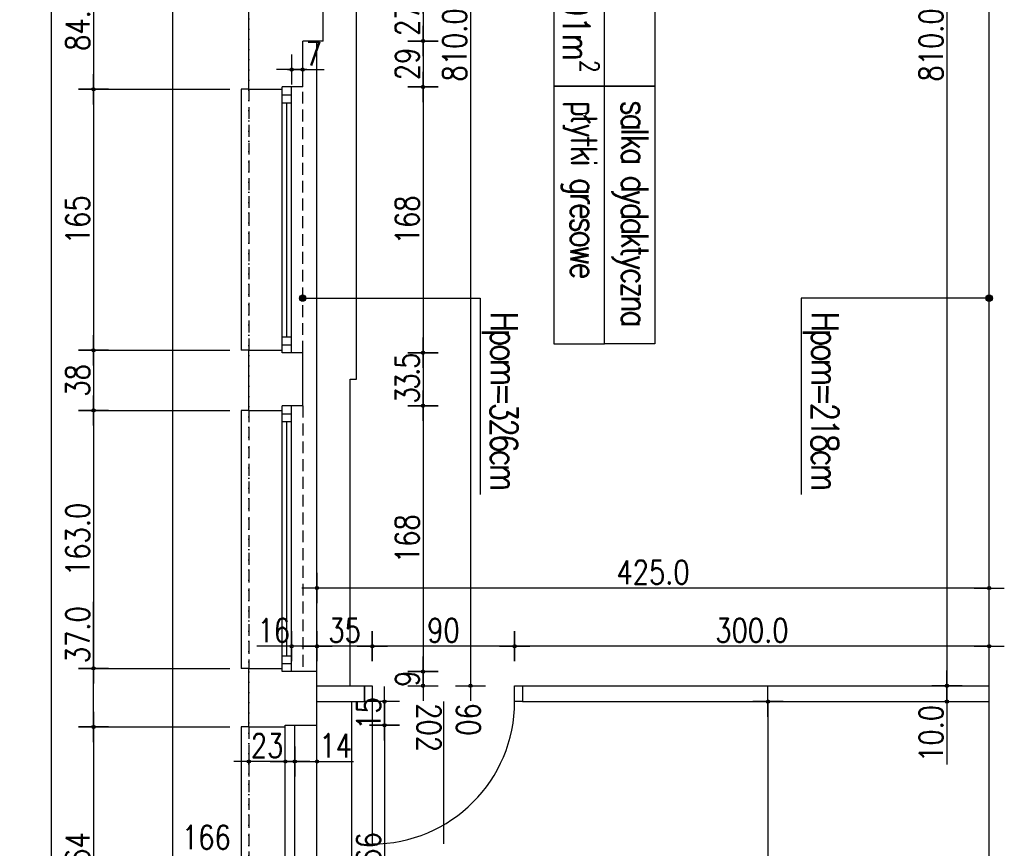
# Model space of a CAD drawing. Header units: millimetres. Extents: x 22865 to 60762, y -18816 to 15611.
# Tile 32 of 256: x 40391 to 41014, y -13472 to -12949. Entities that reach past the tile are written whole.
import ezdxf

# ---------------------------------------------------------------- set-up
doc = ezdxf.new("R2010")
doc.units = ezdxf.units.MM
doc.linetypes.add('DASHED2', pattern=[0.375, 0.25, -0.125])
doc.linetypes.add('DOT', pattern=[6.35, 0, -6.35])
for name, color, linetype in [('OPISY', 6, 'Continuous'), ('sciany murowane', 4, 'Continuous'), ('widokowa', 2, 'Continuous'), ('wyburzenia', 14, 'Continuous'), ('WYMIARY', 6, 'Continuous')]:
    doc.layers.add(name, color=color, linetype=linetype)
doc.styles.add('1-100', font='simplex.shx', dxfattribs={"width": 0.8, "height": 15})
doc.dimstyles.new('1-100', dxfattribs={"dimscale": 0.5, "dimtxt": 100, "dimasz": 1, "dimexe": 0.18, "dimexo": 0.0625, "dimgap": 5, "dimtad": 1, "dimdec": 1, "dimzin": 0, "dimdsep": 46, "dimtxsty": '1-100', "dimblk1": 'K', "dimblk2": 'K', "dimsah": 1, "dimcen": 0.09, "dimse1": 1, "dimse2": 1, "dimadec": 0, "dimazin": 0, "dimtfac": 1, "dimtdec": 1, "dimtofl": 0, "dimtmove": 0, "dimatfit": 3, "dimldrblk": 'K', "dimfxl": 0, "dimtolj": 1, "dimtzin": 0, "dimarcsym": 0})

# ---------------------------------------------------------------- blocks, each defined once
blk = doc.blocks.new('K')
for p, q in [((0, -19.1), (0, 19.1)), ((-19.1, 0), (19.1, 0))]:
    blk.add_line(p, q)
blk.add_circle((0, 0), 2.02)
blk = doc.blocks.new('*D2524')
at = {"layer": 'WYMIARY', "color": 0, "lineweight": -2}
blk.add_line((40646.27, -12962.65), (40646.27, -12990.65), dxfattribs=at)
at = {"layer": 'WYMIARY', "color": 0, "linetype": 'ByBlock', "lineweight": -2, "xscale": 0.5, "yscale": 0.5, "zscale": 0.5}
for p, rotation in [((40646.27, -12962.15), 90), ((40646.27, -12991.15), 270)]:
    blk.add_blockref('K', p, dxfattribs=dict(at, rotation=rotation))
at = {"layer": 'WYMIARY', "color": 0, "ltscale": 0.2, "insert": (40636.27, -12976.65), "char_height": 15, "attachment_point": 5, "rotation": 90, "style": '1-100'}
blk.add_mtext('\\A1;29', dxfattribs=at)
blk = doc.blocks.new('*D2525')
at = {"layer": 'WYMIARY', "color": 0, "lineweight": -2}
blk.add_line((40646.27, -12935.65), (40646.27, -12961.65), dxfattribs=at)
at = {"layer": 'WYMIARY', "color": 0, "linetype": 'ByBlock', "lineweight": -2, "xscale": 0.5, "yscale": 0.5, "zscale": 0.5}
for p, rotation in [((40646.27, -12935.15), 90), ((40646.27, -12962.15), 270)]:
    blk.add_blockref('K', p, dxfattribs=dict(at, rotation=rotation))
at = {"layer": 'WYMIARY', "color": 0, "ltscale": 0.2, "insert": (40636.27, -12948.65), "char_height": 15, "attachment_point": 5, "rotation": 90, "style": '1-100'}
blk.add_mtext('\\A1;27', dxfattribs=at)
blk = doc.blocks.new('*D2529')
at = {"layer": 'WYMIARY', "color": 0, "lineweight": -2, "ltscale": 0.2}
blk.add_line((40437.97, -12908.65), (40437.97, -12992.15), dxfattribs=at)
at = {"layer": 'WYMIARY', "color": 0, "linetype": 'ByBlock', "lineweight": -2, "xscale": 0.5, "yscale": 0.5, "zscale": 0.5}
for p, rotation in [((40437.97, -12908.15), 90), ((40437.97, -12992.65), 270)]:
    blk.add_blockref('K', p, dxfattribs=dict(at, rotation=rotation))
at = {"layer": 'WYMIARY', "color": 0, "ltscale": 0.2, "insert": (40427.97, -12950.4), "char_height": 15, "attachment_point": 5, "rotation": 90, "style": '1-100'}
blk.add_mtext('\\A1;84.5', dxfattribs=at)
blk = doc.blocks.new('*D2530')
at = {"layer": 'WYMIARY', "color": 0, "lineweight": -2}
blk.add_line((40646.27, -12991.65), (40646.27, -13158.69), dxfattribs=at)
at = {"layer": 'WYMIARY', "color": 0, "linetype": 'ByBlock', "lineweight": -2, "xscale": 0.5, "yscale": 0.5, "zscale": 0.5}
for p, rotation in [((40646.27, -12991.15), 90), ((40646.27, -13159.19), 270)]:
    blk.add_blockref('K', p, dxfattribs=dict(at, rotation=rotation))
at = {"layer": 'WYMIARY', "color": 0, "ltscale": 0.2, "insert": (40636.27, -13075.17), "char_height": 15, "attachment_point": 5, "rotation": 90, "style": '1-100'}
blk.add_mtext('\\A1;168', dxfattribs=at)
blk = doc.blocks.new('*D2531')
at = {"layer": 'WYMIARY', "color": 0, "lineweight": -2, "ltscale": 0.2}
blk.add_line((40646.27, -13159.69), (40646.27, -13192.19), dxfattribs=at)
at = {"layer": 'WYMIARY', "color": 0, "linetype": 'ByBlock', "lineweight": -2, "xscale": 0.5, "yscale": 0.5, "zscale": 0.5}
for p, rotation in [((40646.27, -13159.19), 90), ((40646.27, -13192.69), 270)]:
    blk.add_blockref('K', p, dxfattribs=dict(at, rotation=rotation))
at = {"layer": 'WYMIARY', "color": 0, "ltscale": 0.2, "insert": (40636.27, -13175.94), "char_height": 15, "attachment_point": 5, "rotation": 90, "style": '1-100'}
blk.add_mtext('\\A1;\\A1;{\\T0.85;33.5}', dxfattribs=at)
blk = doc.blocks.new('*D2532')
at = {"layer": 'WYMIARY', "color": 0, "lineweight": -2}
blk.add_line((40646.27, -13361.19), (40646.27, -13369.15), dxfattribs=at)
at = {"layer": 'WYMIARY', "color": 0, "linetype": 'ByBlock', "lineweight": -2, "xscale": 0.5, "yscale": 0.5, "zscale": 0.5}
for p, rotation in [((40646.27, -13360.69), 90), ((40646.27, -13369.65), 270)]:
    blk.add_blockref('K', p, dxfattribs=dict(at, rotation=rotation))
at = {"layer": 'WYMIARY', "color": 0, "ltscale": 0.2, "insert": (40636.27, -13365.17), "char_height": 15, "attachment_point": 5, "rotation": 90, "style": '1-100'}
blk.add_mtext('\\A1;9', dxfattribs=at)
blk = doc.blocks.new('*D2533')
at = {"layer": 'WYMIARY', "color": 0, "lineweight": -2}
blk.add_line((40646.27, -13193.19), (40646.27, -13360.19), dxfattribs=at)
at = {"layer": 'WYMIARY', "color": 0, "linetype": 'ByBlock', "lineweight": -2, "xscale": 0.5, "yscale": 0.5, "zscale": 0.5}
for p, rotation in [((40646.27, -13192.69), 90), ((40646.27, -13360.69), 270)]:
    blk.add_blockref('K', p, dxfattribs=dict(at, rotation=rotation))
at = {"layer": 'WYMIARY', "color": 0, "ltscale": 0.2, "insert": (40636.27, -13276.69), "char_height": 15, "attachment_point": 5, "rotation": 90, "style": '1-100'}
blk.add_mtext('\\A1;168', dxfattribs=at)
blk = doc.blocks.new('*D2544')
at = {"layer": 'WYMIARY', "color": 0, "lineweight": -2, "ltscale": 0.2}
blk.add_line((41003.69, -13307.9), (40579.69, -13307.9), dxfattribs=at)
at = {"layer": 'WYMIARY', "color": 0, "linetype": 'ByBlock', "lineweight": -2, "xscale": 0.5, "yscale": 0.5, "zscale": 0.5, "rotation": 180}
blk.add_blockref('K', (40579.19, -13307.9), dxfattribs=at)
at = {"layer": 'WYMIARY', "color": 0, "linetype": 'ByBlock', "lineweight": -2, "xscale": 0.5, "yscale": 0.5, "zscale": 0.5}
blk.add_blockref('K', (41004.19, -13307.9), dxfattribs=at)
at = {"layer": 'WYMIARY', "color": 0, "ltscale": 0.2, "insert": (40791.69, -13297.9), "char_height": 15, "attachment_point": 5, "style": '1-100'}
blk.add_mtext('\\A1;425.0', dxfattribs=at)
blk = doc.blocks.new('*D2545')
at = {"layer": 'WYMIARY', "color": 0, "lineweight": -2}
for p, q in [((40563.69, -12980.19), (40569.69, -12980.19)), ((40570.19, -12980.19), (40583.69, -12980.19))]:
    blk.add_line(p, q, dxfattribs=at)
at = {"layer": 'WYMIARY', "color": 0, "linetype": 'ByBlock', "lineweight": -2, "xscale": 0.5, "yscale": 0.5, "zscale": 0.5, "rotation": 180}
blk.add_blockref('K', (40563.19, -12980.19), dxfattribs=at)
at = {"layer": 'WYMIARY', "color": 0, "linetype": 'ByBlock', "lineweight": -2, "xscale": 0.5, "yscale": 0.5, "zscale": 0.5}
blk.add_blockref('K', (40570.19, -12980.19), dxfattribs=at)
at = {"layer": 'WYMIARY', "color": 0, "ltscale": 0.2, "insert": (40577.19, -12970.19), "char_height": 15, "attachment_point": 5, "style": '1-100'}
blk.add_mtext('\\A1;7', dxfattribs=at)
blk = doc.blocks.new('*D2546')
at = {"layer": 'WYMIARY', "color": 0, "lineweight": -2}
blk.add_line((40558.69, -13417.5), (40536.69, -13417.5), dxfattribs=at)
at = {"layer": 'WYMIARY', "color": 0, "linetype": 'ByBlock', "lineweight": -2, "xscale": 0.5, "yscale": 0.5, "zscale": 0.5, "rotation": 180}
blk.add_blockref('K', (40536.19, -13417.5), dxfattribs=at)
at = {"layer": 'WYMIARY', "color": 0, "linetype": 'ByBlock', "lineweight": -2, "xscale": 0.5, "yscale": 0.5, "zscale": 0.5}
blk.add_blockref('K', (40559.19, -13417.5), dxfattribs=at)
at = {"layer": 'WYMIARY', "color": 0, "ltscale": 0.2, "insert": (40547.69, -13407.5), "char_height": 15, "attachment_point": 5, "style": '1-100'}
blk.add_mtext('\\A1;23', dxfattribs=at)
blk = doc.blocks.new('*D2549')
at = {"layer": 'WYMIARY', "color": 0, "lineweight": -2, "ltscale": 0.2}
blk.add_line((41003.69, -13344.66), (40704.69, -13344.66), dxfattribs=at)
at = {"layer": 'WYMIARY', "color": 0, "linetype": 'ByBlock', "lineweight": -2, "xscale": 0.5, "yscale": 0.5, "zscale": 0.5, "rotation": 180}
blk.add_blockref('K', (40704.19, -13344.66), dxfattribs=at)
at = {"layer": 'WYMIARY', "color": 0, "linetype": 'ByBlock', "lineweight": -2, "xscale": 0.5, "yscale": 0.5, "zscale": 0.5}
blk.add_blockref('K', (41004.19, -13344.66), dxfattribs=at)
at = {"layer": 'WYMIARY', "color": 0, "ltscale": 0.2, "insert": (40854.19, -13334.66), "char_height": 15, "attachment_point": 5, "style": '1-100'}
blk.add_mtext('\\A1;300.0', dxfattribs=at)
blk = doc.blocks.new('*D2550')
at = {"layer": 'WYMIARY', "color": 0, "lineweight": -2}
blk.add_line((40703.69, -13344.66), (40614.69, -13344.66), dxfattribs=at)
at = {"layer": 'WYMIARY', "color": 0, "linetype": 'ByBlock', "lineweight": -2, "xscale": 0.5, "yscale": 0.5, "zscale": 0.5, "rotation": 180}
blk.add_blockref('K', (40614.19, -13344.66), dxfattribs=at)
at = {"layer": 'WYMIARY', "color": 0, "linetype": 'ByBlock', "lineweight": -2, "xscale": 0.5, "yscale": 0.5, "zscale": 0.5}
blk.add_blockref('K', (40704.19, -13344.66), dxfattribs=at)
at = {"layer": 'WYMIARY', "color": 0, "ltscale": 0.2, "insert": (40659.19, -13334.66), "char_height": 15, "attachment_point": 5, "style": '1-100'}
blk.add_mtext('\\A1;90', dxfattribs=at)
blk = doc.blocks.new('*D2551')
at = {"layer": 'WYMIARY', "color": 0, "lineweight": -2}
blk.add_line((40613.69, -13344.66), (40579.69, -13344.66), dxfattribs=at)
at = {"layer": 'WYMIARY', "color": 0, "linetype": 'ByBlock', "lineweight": -2, "xscale": 0.5, "yscale": 0.5, "zscale": 0.5, "rotation": 180}
blk.add_blockref('K', (40579.19, -13344.66), dxfattribs=at)
at = {"layer": 'WYMIARY', "color": 0, "linetype": 'ByBlock', "lineweight": -2, "xscale": 0.5, "yscale": 0.5, "zscale": 0.5}
blk.add_blockref('K', (40614.19, -13344.66), dxfattribs=at)
at = {"layer": 'WYMIARY', "color": 0, "ltscale": 0.2, "insert": (40596.69, -13334.66), "char_height": 15, "attachment_point": 5, "style": '1-100'}
blk.add_mtext('\\A1;35', dxfattribs=at)
blk = doc.blocks.new('*D2552')
at = {"layer": 'WYMIARY', "color": 0, "lineweight": -2}
for p, q in [((40563.19, -13344.66), (40541.12, -13344.66)), ((40578.69, -13344.66), (40563.69, -13344.66))]:
    blk.add_line(p, q, dxfattribs=at)
at = {"layer": 'WYMIARY', "color": 0, "linetype": 'ByBlock', "lineweight": -2, "xscale": 0.5, "yscale": 0.5, "zscale": 0.5, "rotation": 180}
blk.add_blockref('K', (40563.19, -13344.66), dxfattribs=at)
at = {"layer": 'WYMIARY', "color": 0, "linetype": 'ByBlock', "lineweight": -2, "xscale": 0.5, "yscale": 0.5, "zscale": 0.5}
blk.add_blockref('K', (40579.19, -13344.66), dxfattribs=at)
at = {"layer": 'WYMIARY', "color": 0, "ltscale": 0.2, "insert": (40551.9, -13334.66), "char_height": 15, "attachment_point": 5, "style": '1-100'}
blk.add_mtext('\\A1;16', dxfattribs=at)
blk = doc.blocks.new('*D2553')
at = {"layer": 'WYMIARY', "color": 0, "lineweight": -2}
blk.add_line((40437.97, -12993.15), (40437.97, -13157.15), dxfattribs=at)
at = {"layer": 'WYMIARY', "color": 0, "linetype": 'ByBlock', "lineweight": -2, "xscale": 0.5, "yscale": 0.5, "zscale": 0.5}
for p, rotation in [((40437.97, -12992.65), 90), ((40437.97, -13157.65), 270)]:
    blk.add_blockref('K', p, dxfattribs=dict(at, rotation=rotation))
at = {"layer": 'WYMIARY', "color": 0, "ltscale": 0.2, "insert": (40427.97, -13075.15), "char_height": 15, "attachment_point": 5, "rotation": 90, "style": '1-100'}
blk.add_mtext('\\A1;165', dxfattribs=at)
blk = doc.blocks.new('*D2554')
at = {"layer": 'WYMIARY', "color": 0, "lineweight": -2}
blk.add_line((40437.97, -13158.15), (40437.97, -13195.15), dxfattribs=at)
at = {"layer": 'WYMIARY', "color": 0, "linetype": 'ByBlock', "lineweight": -2, "xscale": 0.5, "yscale": 0.5, "zscale": 0.5}
for p, rotation in [((40437.97, -13157.65), 90), ((40437.97, -13195.65), 270)]:
    blk.add_blockref('K', p, dxfattribs=dict(at, rotation=rotation))
at = {"layer": 'WYMIARY', "color": 0, "ltscale": 0.2, "insert": (40427.97, -13176.65), "char_height": 15, "attachment_point": 5, "rotation": 90, "style": '1-100'}
blk.add_mtext('\\A1;38', dxfattribs=at)
blk = doc.blocks.new('*D2555')
at = {"layer": 'WYMIARY', "color": 0, "lineweight": -2, "ltscale": 0.2}
blk.add_line((40676.27, -12560.15), (40676.27, -13369.15), dxfattribs=at)
at = {"layer": 'WYMIARY', "color": 0, "linetype": 'ByBlock', "lineweight": -2, "xscale": 0.5, "yscale": 0.5, "zscale": 0.5}
for p, rotation in [((40676.27, -12559.65), 90), ((40676.27, -13369.65), 270)]:
    blk.add_blockref('K', p, dxfattribs=dict(at, rotation=rotation))
at = {"layer": 'WYMIARY', "color": 0, "ltscale": 0.2, "insert": (40666.27, -12964.65), "char_height": 15, "attachment_point": 5, "rotation": 90, "style": '1-100'}
blk.add_mtext('\\A1;810.0', dxfattribs=at)
blk = doc.blocks.new('*D2558')
at = {"layer": 'WYMIARY', "color": 0, "lineweight": -2, "ltscale": 0.2}
blk.add_line((40977.47, -12560.15), (40977.47, -13369.15), dxfattribs=at)
at = {"layer": 'WYMIARY', "color": 0, "linetype": 'ByBlock', "lineweight": -2, "xscale": 0.5, "yscale": 0.5, "zscale": 0.5}
for p, rotation in [((40977.47, -12559.65), 90), ((40977.47, -13369.65), 270)]:
    blk.add_blockref('K', p, dxfattribs=dict(at, rotation=rotation))
at = {"layer": 'WYMIARY', "color": 0, "ltscale": 0.2, "insert": (40967.47, -12964.65), "char_height": 15, "attachment_point": 5, "rotation": 90, "style": '1-100'}
blk.add_mtext('\\A1;810.0', dxfattribs=at)
blk = doc.blocks.new('*D2559')
at = {"layer": 'WYMIARY', "color": 0, "lineweight": -2, "ltscale": 0.2}
for p, q in [((40977.47, -13370.15), (40977.47, -13379.15)), ((40977.47, -13379.65), (40977.47, -13419.43))]:
    blk.add_line(p, q, dxfattribs=at)
at = {"layer": 'WYMIARY', "color": 0, "linetype": 'ByBlock', "lineweight": -2, "xscale": 0.5, "yscale": 0.5, "zscale": 0.5}
for p, rotation in [((40977.47, -13369.65), 90), ((40977.47, -13379.65), 270)]:
    blk.add_blockref('K', p, dxfattribs=dict(at, rotation=rotation))
at = {"layer": 'WYMIARY', "color": 0, "ltscale": 0.2, "insert": (40967.47, -13399.79), "char_height": 15, "attachment_point": 5, "rotation": 90, "style": '1-100'}
blk.add_mtext('\\A1;10.0', dxfattribs=at)
blk = doc.blocks.new('*D2560')
at = {"layer": 'WYMIARY', "color": 0, "lineweight": -2, "ltscale": 0.2}
blk.add_line((40864.33, -13380.15), (40864.33, -13954.65), dxfattribs=at)
at = {"layer": 'WYMIARY', "color": 0, "linetype": 'ByBlock', "lineweight": -2, "xscale": 0.5, "yscale": 0.5, "zscale": 0.5}
for p, rotation in [((40864.33, -13379.65), 90), ((40864.33, -13955.15), 270)]:
    blk.add_blockref('K', p, dxfattribs=dict(at, rotation=rotation))
at = {"layer": 'WYMIARY', "color": 0, "ltscale": 0.2, "insert": (40854.33, -13667.4), "char_height": 15, "attachment_point": 5, "rotation": 90, "style": '1-100'}
blk.add_mtext('\\A1;575.5', dxfattribs=at)
blk = doc.blocks.new('*D2561')
at = {"layer": 'WYMIARY', "color": 0, "lineweight": -2}
blk.add_line((40621.89, -13380.15), (40621.89, -13394.15), dxfattribs=at)
at = {"layer": 'WYMIARY', "color": 0, "linetype": 'ByBlock', "lineweight": -2, "xscale": 0.5, "yscale": 0.5, "zscale": 0.5}
for p, rotation in [((40621.89, -13379.65), 90), ((40621.89, -13394.65), 270)]:
    blk.add_blockref('K', p, dxfattribs=dict(at, rotation=rotation))
at = {"layer": 'WYMIARY', "color": 0, "ltscale": 0.2, "insert": (40611.89, -13387.15), "char_height": 15, "attachment_point": 5, "rotation": 90, "style": '1-100'}
blk.add_mtext('\\A1;15', dxfattribs=at)
blk = doc.blocks.new('*D2562')
at = {"layer": 'WYMIARY', "color": 0, "lineweight": -2}
blk.add_line((40621.89, -13395.15), (40621.89, -13560.15), dxfattribs=at)
at = {"layer": 'WYMIARY', "color": 0, "linetype": 'ByBlock', "lineweight": -2, "xscale": 0.5, "yscale": 0.5, "zscale": 0.5}
for p, rotation in [((40621.89, -13394.65), 90), ((40621.89, -13560.65), 270)]:
    blk.add_blockref('K', p, dxfattribs=dict(at, rotation=rotation))
at = {"layer": 'WYMIARY', "color": 0, "ltscale": 0.2, "insert": (40611.89, -13477.65), "char_height": 15, "attachment_point": 5, "rotation": 90, "style": '1-100'}
blk.add_mtext('\\A1;166', dxfattribs=at)
blk = doc.blocks.new('*D2567')
at = {"layer": 'WYMIARY', "color": 0, "lineweight": -2}
blk.add_line((40437.97, -13396.15), (40437.97, -13559.15), dxfattribs=at)
at = {"layer": 'WYMIARY', "color": 0, "linetype": 'ByBlock', "lineweight": -2, "xscale": 0.5, "yscale": 0.5, "zscale": 0.5}
for p, rotation in [((40437.97, -13395.65), 90), ((40437.97, -13559.65), 270)]:
    blk.add_blockref('K', p, dxfattribs=dict(at, rotation=rotation))
at = {"layer": 'WYMIARY', "color": 0, "ltscale": 0.2, "insert": (40427.97, -13477.65), "char_height": 15, "attachment_point": 5, "rotation": 90, "style": '1-100'}
blk.add_mtext('\\A1;164', dxfattribs=at)
blk = doc.blocks.new('*D2568')
at = {"layer": 'WYMIARY', "color": 0, "lineweight": -2, "ltscale": 0.2}
blk.add_line((40437.97, -13196.15), (40437.97, -13358.15), dxfattribs=at)
at = {"layer": 'WYMIARY', "color": 0, "linetype": 'ByBlock', "lineweight": -2, "xscale": 0.5, "yscale": 0.5, "zscale": 0.5}
for p, rotation in [((40437.97, -13195.65), 90), ((40437.97, -13358.65), 270)]:
    blk.add_blockref('K', p, dxfattribs=dict(at, rotation=rotation))
at = {"layer": 'WYMIARY', "color": 0, "ltscale": 0.2, "insert": (40427.97, -13277.15), "char_height": 15, "attachment_point": 5, "rotation": 90, "style": '1-100'}
blk.add_mtext('\\A1;163.0', dxfattribs=at)
blk = doc.blocks.new('*D2569')
at = {"layer": 'WYMIARY', "color": 0, "lineweight": -2, "ltscale": 0.2}
for p, q in [((40437.97, -13358.65), (40437.97, -13316.58)), ((40437.97, -13395.15), (40437.97, -13359.15))]:
    blk.add_line(p, q, dxfattribs=at)
at = {"layer": 'WYMIARY', "color": 0, "linetype": 'ByBlock', "lineweight": -2, "xscale": 0.5, "yscale": 0.5, "zscale": 0.5}
for p, rotation in [((40437.97, -13358.65), 90), ((40437.97, -13395.65), 270)]:
    blk.add_blockref('K', p, dxfattribs=dict(at, rotation=rotation))
at = {"layer": 'WYMIARY', "color": 0, "ltscale": 0.2, "insert": (40427.97, -13337.37), "char_height": 15, "attachment_point": 5, "rotation": 90, "style": '1-100'}
blk.add_mtext('\\A1;37.0', dxfattribs=at)
blk = doc.blocks.new('*D2575')
at = {"layer": 'WYMIARY', "color": 0, "lineweight": -2}
for p, q in [((40565.69, -13417.5), (40578.69, -13417.5)), ((40579.19, -13417.5), (40602.4, -13417.5))]:
    blk.add_line(p, q, dxfattribs=at)
at = {"layer": 'WYMIARY', "color": 0, "linetype": 'ByBlock', "lineweight": -2, "xscale": 0.5, "yscale": 0.5, "zscale": 0.5, "rotation": 180}
blk.add_blockref('K', (40565.19, -13417.5), dxfattribs=at)
at = {"layer": 'WYMIARY', "color": 0, "linetype": 'ByBlock', "lineweight": -2, "xscale": 0.5, "yscale": 0.5, "zscale": 0.5}
blk.add_blockref('K', (40579.19, -13417.5), dxfattribs=at)
at = {"layer": 'WYMIARY', "color": 0, "ltscale": 0.2, "insert": (40591.05, -13407.5), "char_height": 15, "attachment_point": 5, "style": '1-100'}
blk.add_mtext('\\A1;14', dxfattribs=at)
blk = doc.blocks.new('*D2627')
at = {"layer": 'WYMIARY', "color": 0, "lineweight": -2, "ltscale": 0.2}
blk.add_line((40411.12, -10993.15), (40411.12, -14001.65), dxfattribs=at)
at = {"layer": 'WYMIARY', "color": 0, "linetype": 'ByBlock', "lineweight": -2, "xscale": 0.5, "yscale": 0.5, "zscale": 0.5}
for p, rotation in [((40411.12, -10992.65), 90), ((40411.12, -14002.15), 270)]:
    blk.add_blockref('K', p, dxfattribs=dict(at, rotation=rotation))
at = {"layer": 'WYMIARY', "color": 0, "ltscale": 0.2, "insert": (40401.12, -12497.4), "char_height": 15, "attachment_point": 5, "rotation": 90, "style": '1-100'}
blk.add_mtext('\\A1;3009.5', dxfattribs=at)

msp = doc.modelspace()

# ---------------------------------------------------------------- hatches: boundary and pattern name
at = {"layer": 'WYMIARY', "ltscale": 0.2, "transparency": 33554687}
h = msp.add_hatch(color=256, dxfattribs=at)
h.dxf.hatch_style = 1
h.paths.add_polyline_path([(40570.19, -13122.68, 0.414214), (40568.19, -13124.68), (40570.19, -13124.68)])
h = msp.add_hatch(color=256, dxfattribs=at)
h.dxf.hatch_style = 1
h.paths.add_polyline_path([(40568.19, -13124.68, 1), (40572.19, -13124.68)])
h = msp.add_hatch(color=256, dxfattribs=at)
h.dxf.hatch_style = 1
h.paths.add_polyline_path([(40572.19, -13124.68, 0.414214), (40570.19, -13122.68), (40570.19, -13124.68)])
h = msp.add_hatch(color=256, dxfattribs=at)
h.dxf.hatch_style = 1
h.paths.add_polyline_path([(41004.19, -13122.68, 0.414214), (41002.19, -13124.68), (41004.19, -13124.68)])
h = msp.add_hatch(color=256, dxfattribs=at)
h.dxf.hatch_style = 1
h.paths.add_polyline_path([(41002.19, -13124.68, 1), (41006.19, -13124.68)])
h = msp.add_hatch(color=256, dxfattribs=at)
h.dxf.hatch_style = 1
h.paths.add_polyline_path([(41006.19, -13124.68, 0.414214), (41004.19, -13122.68), (41004.19, -13124.68)])

# ---------------------------------------------------------------- linework, layer by layer
at = {"layer": 'OPISY'}
for points in [[(40760.97, -12990.76), (40760.97, -12902.13), (40729.04, -12902.13), (40729.04, -12990.76)], [(40792.91, -12902.13), (40792.91, -12990.76), (40760.97, -12990.76), (40760.97, -12902.13)], [(40760.97, -13153.6), (40760.97, -12990.76), (40729.04, -12990.76), (40729.04, -13153.6)], [(40792.91, -12990.76), (40792.91, -13153.6), (40760.97, -13153.6), (40760.97, -12990.76)], [(40760.97, -13153.6), (40760.97, -12990.76), (40792.91, -12990.76), (40792.91, -13153.6)]]:
    msp.add_lwpolyline(points, close=True, dxfattribs=at)
at = {"layer": 'sciany murowane', "ltscale": 20}
for p, q in [((41004.19, -13959.15), (41004.19, -12559.65)), ((40579.19, -13369.65), (40609.19, -13369.65)), ((40609.19, -13369.65), (40609.19, -13379.65)), ((40709.19, -13369.65), (41004.19, -13369.65)), ((40709.19, -13369.65), (40709.19, -13379.65)), ((40579.19, -13379.65), (40609.19, -13379.65)), ((40709.19, -13379.65), (41004.19, -13379.65)), ((40559.19, -13394.65), (40579.19, -13394.65))]:
    msp.add_line(p, q, dxfattribs=at)
at = {"layer": 'sciany murowane', "ltscale": 0.2}
for p, q in [((40536.19, -12992.65), (40536.19, -12908.15)), ((40583.19, -12962.15), (40583.19, -12935.15)), ((40570.19, -12991.15), (40570.19, -12962.15)), ((40583.19, -12962.15), (40570.19, -12962.15)), ((40536.19, -12992.65), (40557.19, -12992.65)), ((40570.19, -12991.15), (40557.19, -12991.15)), ((40536.19, -13195.65), (40536.19, -13157.65)), ((40536.19, -13157.65), (40557.19, -13157.65)), ((40570.19, -13159.19), (40557.19, -13159.19)), ((40570.19, -13192.69), (40570.19, -13159.19)), ((40536.19, -13195.65), (40557.19, -13195.65)), ((40570.19, -13192.69), (40557.19, -13192.69)), ((40536.19, -13395.65), (40536.19, -13358.65)), ((40536.19, -13358.65), (40557.19, -13358.65)), ((40579.19, -13360.69), (40557.19, -13360.69)), ((40579.19, -13394.65), (40579.19, -13360.69)), ((40536.19, -13395.65), (40559.19, -13395.65))]:
    msp.add_line(p, q, dxfattribs=at)
at = {"layer": 'sciany murowane', "color": 2, "ltscale": 0.2}
for p, q in [((40579.19, -13360.69), (40579.19, -12962.15)), ((40531.19, -12992.65), (40531.19, -13157.65)), ((40536.19, -12992.65), (40531.19, -12992.65)), ((40557.19, -13159.19), (40557.19, -12991.15)), ((40557.19, -12996.15), (40563.19, -12996.15)), ((40563.19, -13159.19), (40563.19, -12991.15)), ((40557.19, -13001.15), (40563.19, -13001.15)), ((40557.19, -13149.19), (40563.19, -13149.19)), ((40536.19, -13157.65), (40531.19, -13157.65)), ((40557.19, -13154.19), (40563.19, -13154.19)), ((40531.19, -13195.65), (40531.19, -13358.65)), ((40536.19, -13195.65), (40531.19, -13195.65)), ((40557.19, -13360.65), (40557.19, -13192.69)), ((40563.19, -13360.65), (40563.19, -13192.69)), ((40557.19, -13197.69), (40563.19, -13197.69)), ((40557.19, -13202.69), (40563.19, -13202.69)), ((40557.19, -13350.65), (40563.19, -13350.65)), ((40557.19, -13355.65), (40563.19, -13355.65)), ((40536.19, -13358.65), (40531.19, -13358.65)), ((40559.19, -13560.65), (40559.19, -13394.65)), ((40565.19, -13560.65), (40565.19, -13394.65)), ((40579.19, -13560.65), (40579.19, -13394.65)), ((40531.19, -13395.65), (40531.19, -13559.65)), ((40536.19, -13395.65), (40531.19, -13395.65))]:
    msp.add_line(p, q, dxfattribs=at)
at = {"layer": 'widokowa', "color": 1, "ltscale": 0.2}
for p, q in [((40604.19, -13175.94), (40604.19, -12769.15)), ((40600.19, -13369.65), (40600.19, -13175.94)), ((40600.19, -13175.94), (40604.19, -13175.94)), ((40601.19, -13650.31), (40601.19, -13379.65))]:
    msp.add_line(p, q, dxfattribs=at)
at = {"layer": 'widokowa', "color": 1, "linetype": 'DASHED2', "ltscale": 30}
for p, q in [((40536.19, -12992.65), (40536.19, -13157.65)), ((40570.19, -13159.19), (40570.19, -12991.15)), ((40536.19, -13195.65), (40536.19, -13358.65)), ((40570.19, -13192.69), (40570.19, -13360.73)), ((40536.19, -13395.65), (40536.19, -13559.65))]:
    msp.add_line(p, q, dxfattribs=at)
at = {"layer": 'widokowa', "ltscale": 0.2}
msp.add_line((40614.19, -13379.65), (40614.19, -13469.65), dxfattribs=at)
for points in [[(40614.19, -13369.65), (40614.19, -13379.65), (40609.19, -13379.65), (40609.19, -13369.65)], [(40709.19, -13369.65), (40709.19, -13379.65), (40704.19, -13379.65), (40704.19, -13369.65)]]:
    msp.add_lwpolyline(points, close=True, dxfattribs=at)
msp.add_arc((40614.19, -13379.65), 90, 270, 0, dxfattribs=at)
at = {"layer": 'wyburzenia', "linetype": 'DOT'}
msp.add_line((40536.19, -10980.86), (40536.19, -13983.21), dxfattribs=at)
at = {"layer": 'WYMIARY', "ltscale": 0.2}
for p, q in [((40487.97, -12826.65), (40487.97, -13812.95)), ((40447.53, -12992.65), (40524.2, -12992.65)), ((40560.19, -13149.19), (40560.19, -13001.15)), ((40570.19, -13124.68), (40682.39, -13124.68)), ((40682.39, -13124.68), (40682.39, -13248.72)), ((41004.19, -13124.68), (40885.32, -13124.68)), ((40885.32, -13124.68), (40885.32, -13248.72)), ((40447.53, -13157.65), (40524.2, -13157.65)), ((40447.53, -13195.65), (40524.2, -13195.65)), ((40560.19, -13350.65), (40560.19, -13202.69)), ((40447.21, -13358.65), (40524.2, -13358.65)), ((40517.57, -13358.65), (40523.88, -13358.65)), ((40659.19, -13379.65), (40659.19, -13469.65)), ((40447.21, -13395.65), (40524.2, -13395.65))]:
    msp.add_line(p, q, dxfattribs=at)
for centre in [(40570.19, -13124.68), (41004.19, -13124.68)]:
    msp.add_circle(centre, 2, dxfattribs=at)

# ---------------------------------------------------------------- texts
at = {"layer": 'OPISY', "color": 1, "insert": (40743.51, -12907.66), "char_height": 17, "width": 183.8811, "attachment_point": 4, "rotation": 270, "style": '1-100'}
msp.add_mtext('\\A1;{\\T0.95;\\Fsimplex8|c238;32,91m{\\H0.7x;\\S2^ ;}}', dxfattribs=at)
at = {"layer": 'OPISY', "char_height": 17, "width": 302.1591, "attachment_point": 4, "style": '1-100'}
for s, insert, rotation in [('{\\T0.8;\\Fsimplex8|c238;płytki gresowe}', (40745.26, -12999.88), 270), ('{\\T0.8;\\Fsimplex8|c238;salka dydaktyczna }', (40777.44, -12999.6), 270), ('{\\T0.8;\\Fsimplex8|c238;Hpom=326cm}', (40694.79, -13133.36), 269.88303), ('{\\T0.8;\\Fsimplex8|c238;Hpom=218cm}', (40897.71, -13133.36), 269.88303)]:
    msp.add_mtext(s, dxfattribs=dict(at, insert=insert, rotation=rotation))
at = {"layer": 'WYMIARY', "ltscale": 0.2, "insert": (40682.48, -13380.7), "char_height": 15, "width": 65.8053, "attachment_point": 1, "rotation": 270, "style": '1-100'}
msp.add_mtext('\\pxql;90\\P202', dxfattribs=at)
at = {"layer": 'WYMIARY', "ltscale": 0.2, "insert": (40493.84, -13457.97), "char_height": 15, "width": 63.8053, "attachment_point": 1, "style": '1-100'}
msp.add_mtext('166\\P132', dxfattribs=at)

# ---------------------------------------------------------------- dimensions: what is measured, and where the dimension line sits
at = {"layer": 'WYMIARY', "ltscale": 0.2}
for base, p1, p2, picture, middle in [((40411.12, -14002.15), (40428.42, -10992.65), (40428.42, -14002.15), '*D2627', (40401.12, -12497.4)), ((40676.27, -13369.65), (40666.71, -12559.65), (40704.19, -13369.65), '*D2555', (40666.27, -12964.65)), ((40437.97, -12992.65), (40452.55, -12908.15), (40452.13, -12992.65), '*D2529', (40427.97, -12950.4)), ((40437.97, -13358.65), (40464.94, -13195.65), (40464.94, -13358.65), '*D2568', (40427.97, -13277.15)), ((40437.97, -13358.65), (40433.87, -13395.65), (40433.87, -13358.65), '*D2569', (40427.97, -13337.37)), ((40977.47, -13379.65), (40945.62, -13369.65), (40945.62, -13379.65), '*D2559', (40967.47, -13399.79)), ((40864.33, -13955.15), (40753.13, -13379.65), (40753.13, -13955.15), '*D2560', (40854.33, -13667.4))]:
    dim = msp.add_linear_dim(base=base, p1=p1, p2=p2, angle=270, dimstyle='1-100', dxfattribs=at)
    dim.commit()
    dim.dimension.update_dxf_attribs({"geometry": picture, "text_midpoint": middle})
dim = msp.add_linear_dim(base=(40977.47, -13369.65), p1=(40964.74, -12559.65), p2=(40964.74, -13369.65), angle=270, dimstyle='1-100', override={"dimtxsty": '1-100', "dimldrblk": 'K'}, dxfattribs=at)
dim.commit()
dim.dimension.update_dxf_attribs({"geometry": '*D2558', "text_midpoint": (40967.47, -12964.65)})
at = {"layer": 'WYMIARY'}
for p1, p2, distance, picture, middle in [((40623.65, -12935.15), (40623.65, -12962.15), 22.62, '*D2525', (40636.27, -12948.65)), ((40614.09, -12962.15), (40614.09, -12991.15), 32.18, '*D2524', (40636.27, -12976.65))]:
    dim = msp.add_aligned_dim(p1=p1, p2=p2, distance=distance, dimstyle='1-100', override={"dimdec": 0, "dimtxsty": '1-100', "dimldrblk": 'K'}, dxfattribs=at)
    dim.commit()
    dim.dimension.update_dxf_attribs({"geometry": picture, "text_midpoint": middle})
for base, p1, p2, picture, middle in [((40570.19, -12980.19), (40563.19, -12991.15), (40570.19, -12991.15), '*D2545', (40577.19, -12970.19)), ((40563.19, -13344.66), (40579.19, -13351.8), (40563.19, -13351.8), '*D2552', (40551.9, -13334.66)), ((40579.19, -13344.66), (40614.19, -13354.22), (40579.19, -13354.22), '*D2551', (40596.69, -13334.66)), ((40614.19, -13344.66), (40704.19, -13335.11), (40614.19, -13335.11), '*D2550', (40659.19, -13334.66)), ((40579.19, -13417.5), (40565.19, -13394.65), (40579.19, -13394.65), '*D2575', (40591.05, -13407.5))]:
    dim = msp.add_linear_dim(base=base, p1=p1, p2=p2, dimstyle='1-100', override={"dimdec": 0, "dimtxsty": '1-100', "dimldrblk": 'K'}, dxfattribs=at)
    dim.commit()
    dim.dimension.update_dxf_attribs({"geometry": picture, "text_midpoint": middle})
for base, p1, p2, picture, middle in [((40437.97, -13157.65), (40485.86, -12992.65), (40485.86, -13157.65), '*D2553', (40427.97, -13075.15)), ((40646.27, -13159.19), (40614.09, -12991.15), (40614.09, -13159.19), '*D2530', (40636.27, -13075.17)), ((40437.97, -13195.65), (40461.8, -13157.65), (40461.8, -13195.65), '*D2554', (40427.97, -13176.65)), ((40646.27, -13360.69), (40625.19, -13192.69), (40625.19, -13360.69), '*D2533', (40636.27, -13276.69)), ((40437.97, -13559.65), (40436.45, -13395.65), (40436.45, -13559.65), '*D2567', (40427.97, -13477.65)), ((40621.89, -13560.65), (40600.65, -13394.65), (40600.65, -13560.65), '*D2562', (40611.89, -13477.65))]:
    dim = msp.add_linear_dim(base=base, p1=p1, p2=p2, angle=270, dimstyle='1-100', override={"dimdec": 0, "dimtxsty": '1-100', "dimldrblk": 'K'}, dxfattribs=at)
    dim.commit()
    dim.dimension.update_dxf_attribs({"geometry": picture, "text_midpoint": middle})
at = {"layer": 'WYMIARY', "ltscale": 0.2}
dim = msp.add_linear_dim(base=(40646.27, -13192.69), p1=(40625.19, -13159.19), p2=(40625.19, -13192.69), angle=270, text='\\A1;{\\T0.85;<>}', dimstyle='1-100', override={"dimtxsty": '1-100'}, dxfattribs=at)
dim.commit()
dim.dimension.update_dxf_attribs({"geometry": '*D2531', "text_midpoint": (40646.27, -13175.94), "dimtype": 160})
for base, p1, p2, picture, middle in [((40579.19, -13307.9), (41004.19, -13311.79), (40579.19, -13324.56), '*D2544', (40791.69, -13297.9)), ((40704.19, -13344.66), (41004.19, -13355.04), (40704.19, -13355.04), '*D2549', (40854.19, -13334.66))]:
    dim = msp.add_linear_dim(base=base, p1=p1, p2=p2, dimstyle='1-100', dxfattribs=at)
    dim.commit()
    dim.dimension.update_dxf_attribs({"geometry": picture, "text_midpoint": middle})
at = {"layer": 'WYMIARY'}
for base, p1, p2, picture, middle in [((40646.27, -13369.65), (40632.84, -13360.69), (40632.84, -13369.65), '*D2532', (40646.27, -13365.17)), ((40621.89, -13394.65), (40571.69, -13379.65), (40571.69, -13394.65), '*D2561', (40621.89, -13387.15))]:
    dim = msp.add_linear_dim(base=base, p1=p1, p2=p2, angle=270, dimstyle='1-100', override={"dimdec": 0, "dimtxsty": '1-100', "dimldrblk": 'K'}, dxfattribs=at)
    dim.commit()
    dim.dimension.update_dxf_attribs({"geometry": picture, "text_midpoint": middle, "dimtype": 160})
dim = msp.add_linear_dim(base=(40536.19, -13417.5), p1=(40559.19, -13398.07), p2=(40536.19, -13396.07), dimstyle='1-100', override={"dimdec": 0, "dimtxsty": '1-100', "dimldrblk": 'K'}, dxfattribs=at)
dim.commit()
dim.dimension.update_dxf_attribs({"geometry": '*D2546', "text_midpoint": (40547.69, -13417.5), "dimtype": 160})

doc.saveas('drawing.dxf')
